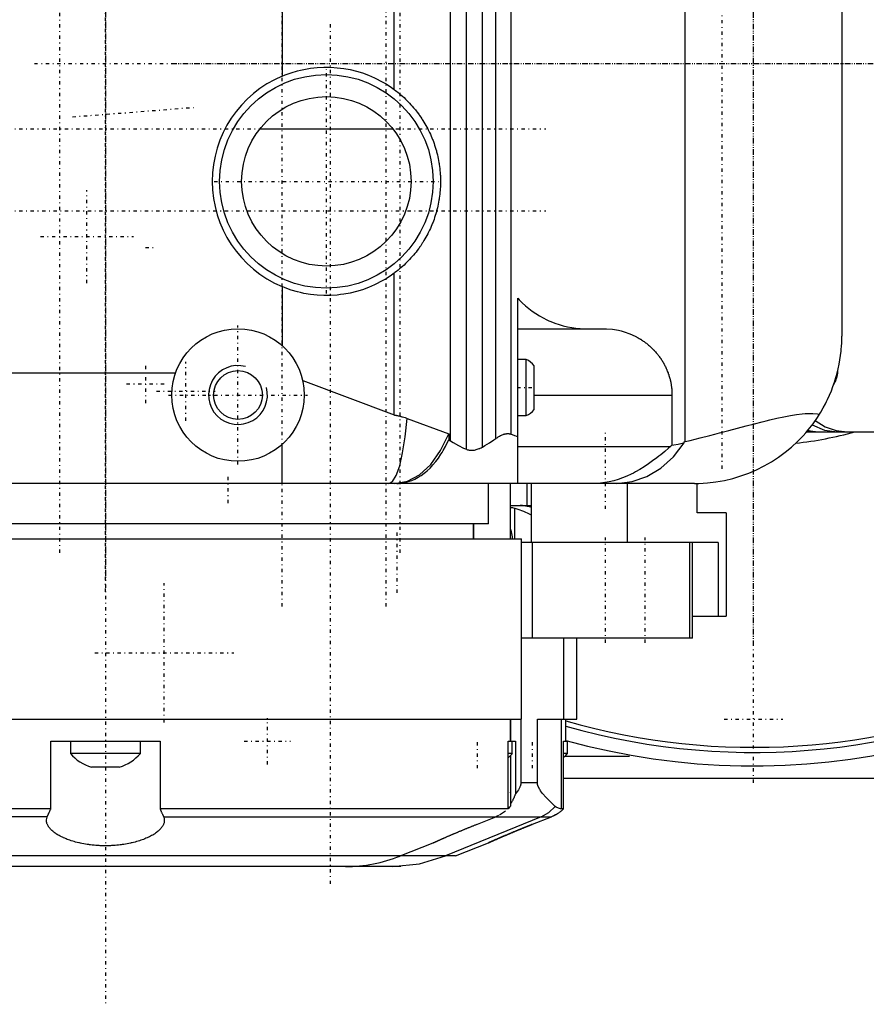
# Model space of a CAD drawing. Extents: x -584 to 223, y -128 to 128.
# Tile 5 of 9: x -100 to 15, y -128 to 6. Entities that reach past the tile are written whole.
import ezdxf

# ---------------------------------------------------------------- set-up
doc = ezdxf.new("R2010")
doc.units = 0
doc.linetypes.add('CENTER', pattern=[1.5, 0.45, -0.5, 0.05, -0.5])
for name, color, linetype in [('AM_0', 7, 'CONTINUOUS'), ('AM_10', 7, 'CONTINUOUS'), ('AM_7', 7, 'CENTER')]:
    doc.layers.add(name, color=color, linetype=linetype)

msp = doc.modelspace()

# ---------------------------------------------------------------- linework, layer by layer
at = {"layer": 'AM_0', "color": 7, "linetype": 'CONTINUOUS'}
for p, q in [((-38.99, -52.37), (-38.99, 52.37)), ((-41.16, -51.23), (-41.16, 51.23)), ((-36.8, -52.06), (-36.8, 52.06)), ((-35, -50.91), (-35, 50.91)), ((-9.3, -51.33), (-9.3, 51.33)), ((-32.91, -50.32), (-32.91, 50.32)), ((-48.79, -3.53), (-48.79, 47.71)), ((12, 37), (12, -37)), ((-64, 35.29), (-64, -1.71)), ((-67.01, -8.85), (-48.99, -8.85)), ((-48.79, -47.71), (-48.79, -28.47)), ((-64, -30.29), (-64, -38.29)), ((-32, -57), (-32, -31.86)), ((-32, -36), (-20.36, -36)), ((-30.88, -40.2), (-32, -40.2)), ((-30.88, -47.8), (-30.88, -40.2)), ((-29.8, -46.95), (-29.8, -41.05)), ((-116.51, -42), (-78.49, -42)), ((-61.21, -43.05), (-48.79, -47.71)), ((-29.8, -45), (-11.07, -45)), ((-11.07, -45), (-11.07, -51.83)), ((-32, -47.8), (-30.88, -47.8)), ((-47.04, -48.18), (-41.39, -50.25)), ((-41.39, -50.25), (-41.39, -51.1)), ((7.2, -50), (68.01, -50)), ((-64, -57), (-64, -51.71)), ((-41.39, -51.1), (-41.16, -51.23)), ((-32, -52), (-11.27, -52)), ((-11.07, -51.83), (-11.27, -52)), ((-9.42, -51.36), (-9.3, -51.33)), ((-9.42, -51.48), (-9.42, -51.36)), ((-8, -57), (-122, -57)), ((-36, -62.5), (-36, -57)), ((-33, -64.5), (-33, -57)), ((-30.78, -57), (-30.78, -60)), ((-30.13, -65), (-30.13, -57)), ((-17.13, -65), (-17.13, -57)), ((-7.64, -61), (-7.64, -57)), ((-33.05, -60), (-30.13, -60)), ((-32.42, -64.5), (-32.42, -60.36)), ((-3.71, -61), (-7.64, -61)), ((-3.71, -61), (-3.71, -75)), ((-36, -62.5), (-143, -62.5)), ((-38, -64.5), (-38, -62.5)), ((-38, -62.5), (-38, -64.5)), ((-144.5, -64.5), (-31.5, -64.5)), ((-4.8, -65), (-31.51, -65)), ((-31.5, -89), (-31.5, -64.5)), ((-30.01, -78), (-30.01, -65)), ((-8.67, -78), (-8.67, -65)), ((-8.28, -78), (-8.28, -65)), ((-4.8, -65), (-4.8, -75)), ((-8.28, -75), (-3.71, -75)), ((-8.28, -78), (-31.51, -78)), ((-25.79, -78), (-25.79, -89)), ((-24, -89), (-24, -78)), ((-152, -89), (-31.5, -89)), ((-33, -92), (-33, -89)), ((-32.97, -92), (-32.97, -89)), ((-32.97, -92), (-32.97, -89)), ((-32.97, -89.47), (-32.96, -89.47)), ((-31.58, -89), (-31.58, -97.6)), ((-29.35, -89), (-24, -89)), ((-29.35, -97.6), (-29.35, -89)), ((-26.08, -101.17), (-26.08, -89)), ((-25.5, -92), (-25.5, -89)), ((-95.42, -101.17), (-95.42, -92)), ((-95.42, -92), (-80.58, -92)), ((-92.75, -92), (-92.75, -93.65)), ((-83.25, -93.65), (-83.25, -92)), ((-80.58, -92), (-80.58, -101.17)), ((-33.33, -92), (-32.32, -92)), ((-33.33, -101.17), (-33.33, -92)), ((-32.75, -93.65), (-32.75, -92)), ((-32.32, -92), (-32.32, -99.11)), ((-25.79, -101.17), (-25.79, -92)), ((-25.79, -92), (-25.25, -92)), ((-25.25, -93.65), (-25.25, -92)), ((-83.25, -93.65), (-92.75, -93.65)), ((-32.75, -93.65), (-33.33, -93.65)), ((-33, -93.93), (-33, -100.82)), ((-32.96, -98.84), (-32.97, -93.89)), ((-32.97, -97.6), (-32.97, -93.9)), ((-25.25, -93.65), (-25.79, -93.65)), ((-25.57, -94), (-16.86, -94)), ((-86.12, -95.5), (-89.88, -95.5)), ((-25.79, -97), (77, -97)), ((-32.97, -97.6), (-32.97, -97.6)), ((-31.58, -97.6), (-29.35, -97.6)), ((-95.42, -101.17), (-142.67, -101.17)), ((-33.33, -101.17), (-80.58, -101.17)), ((-25.79, -101.17), (-26.08, -101.17)), ((-95.9, -102.24), (-148.56, -102.24)), ((-80.1, -102.24), (-27.44, -102.24)), ((-28.85, -102.24), (-41.81, -107.57)), ((-37.5, -103.24), (-34.98, -102.24)), ((-30, -103.26), (-27.44, -102.24)), ((-47.98, -107.57), (-43.5, -105.78)), ((-43.47, -105.77), (-43.5, -105.78)), ((-40.48, -107.57), (-36, -105.78)), ((-40.48, -107.57), (-135.52, -107.57)), ((-47.9, -109), (-128.1, -109))]:
    msp.add_line(p, q, dxfattribs=at)
for points in [[(-49.52, -57), (-49, -56.73), (-48.5, -55.92), (-48.04, -54.6), (-47.64, -52.83), (-47.3, -50.66), (-47.04, -48.18)], [(7.95, -49.07), (9.63, -49.77), (11.39, -50)], [(8.38, -48.48), (9.74, -49.32), (11.2, -49.83), (12.71, -50)], [(-48.71, -57), (-46.99, -56.71), (-45.34, -55.84), (-43.81, -54.44), (-42.48, -52.55), (-41.39, -50.25)], [(-18.58, -57), (-16.49, -56.76), (-14.47, -56.07), (-12.58, -54.93), (-10.88, -53.38), (-9.42, -51.48)], [(-28.85, -102.24), (-27.81, -101.66), (-26.94, -100.83)], [(-49.02, -109), (-45.35, -108.64), (-41.81, -107.57)]]:
    msp.add_lwpolyline(points, dxfattribs=at)
for points in [[(-64, -1.71, 0), (-63.59, -1.54, 0), (-62.78, -1.25, 0), (-61.93, -1.01, 0), (-61.5, -0.9, 0), (-61.06, -0.8, 0), (-60.16, -0.65, 0), (-59.25, -0.55, 0), (-58.33, -0.5, 0), (-57.41, -0.51, 0), (-56.51, -0.57, 0), (-56.06, -0.62, 0), (-55.62, -0.68, 0), (-54.75, -0.84, 0), (-53.92, -1.05, 0), (-53.11, -1.29, 0), (-52.29, -1.59, 0), (-51.48, -1.94, 0), (-51.08, -2.13, 0), (-50.68, -2.34, 0), (-49.9, -2.78, 0), (-49.15, -3.27, 0), (-48.79, -3.53, 0)], [(-48.79, -3.53, 0), (-48.68, -3.61, 0), (-48.47, -3.78, 0), (-48.26, -3.94, 0), (-48.16, -4.03, 0), (-48.05, -4.11, 0), (-47.85, -4.29, 0), (-47.65, -4.46, 0), (-47.45, -4.64, 0), (-47.26, -4.83, 0), (-47.06, -5.01, 0), (-46.97, -5.11, 0), (-46.88, -5.21, 0), (-46.69, -5.4, 0), (-46.51, -5.6, 0), (-46.33, -5.79, 0), (-46.16, -6, 0), (-45.99, -6.2, 0), (-45.9, -6.31, 0), (-45.82, -6.41, 0), (-45.66, -6.62, 0), (-45.5, -6.84, 0), (-45.42, -6.95, 0), (-45.34, -7.05, 0), (-45.19, -7.27, 0), (-45.04, -7.5, 0), (-44.97, -7.61, 0), (-44.9, -7.72, 0), (-44.76, -7.95, 0), (-44.62, -8.18, 0), (-44.49, -8.41, 0), (-44.36, -8.64, 0), (-44.23, -8.88, 0), (-44.17, -9, 0), (-44.11, -9.12, 0), (-43.99, -9.36, 0), (-43.88, -9.6, 0), (-43.77, -9.85, 0), (-43.67, -10.09, 0), (-43.57, -10.34, 0), (-43.52, -10.47, 0), (-43.47, -10.59, 0), (-43.38, -10.84, 0), (-43.3, -11.1, 0), (-43.21, -11.35, 0), (-43.13, -11.61, 0), (-43.06, -11.87, 0), (-43.03, -12, 0), (-42.99, -12.13, 0), (-42.93, -12.39, 0), (-42.87, -12.65, 0), (-42.81, -12.91, 0), (-42.76, -13.18, 0), (-42.71, -13.44, 0), (-42.69, -13.58, 0), (-42.67, -13.71, 0), (-42.63, -13.98, 0), (-42.6, -14.25, 0), (-42.57, -14.51, 0), (-42.55, -14.78, 0), (-42.53, -15.05, 0), (-42.52, -15.19, 0), (-42.51, -15.32, 0), (-42.51, -15.59, 0), (-42.5, -15.86, 0), (-42.5, -16, 0), (-42.5, -16.14, 0), (-42.51, -16.41, 0), (-42.51, -16.68, 0), (-42.52, -16.81, 0), (-42.53, -16.95, 0), (-42.55, -17.22, 0), (-42.57, -17.49, 0), (-42.6, -17.75, 0), (-42.63, -18.02, 0), (-42.67, -18.29, 0), (-42.69, -18.42, 0), (-42.71, -18.56, 0), (-42.76, -18.82, 0), (-42.81, -19.09, 0), (-42.87, -19.35, 0), (-42.93, -19.61, 0), (-42.99, -19.87, 0), (-43.03, -20, 0), (-43.06, -20.13, 0), (-43.13, -20.39, 0), (-43.21, -20.65, 0), (-43.3, -20.9, 0), (-43.38, -21.16, 0), (-43.47, -21.41, 0), (-43.52, -21.53, 0), (-43.57, -21.66, 0), (-43.67, -21.91, 0), (-43.77, -22.15, 0), (-43.88, -22.4, 0), (-43.99, -22.64, 0), (-44.11, -22.88, 0), (-44.17, -23, 0), (-44.23, -23.12, 0), (-44.36, -23.36, 0), (-44.49, -23.59, 0), (-44.62, -23.82, 0), (-44.76, -24.05, 0), (-44.9, -24.28, 0), (-44.97, -24.39, 0), (-45.04, -24.5, 0), (-45.19, -24.73, 0), (-45.34, -24.95, 0), (-45.42, -25.05, 0), (-45.5, -25.16, 0), (-45.66, -25.38, 0), (-45.82, -25.59, 0), (-45.9, -25.69, 0), (-45.99, -25.8, 0), (-46.16, -26, 0), (-46.33, -26.21, 0), (-46.51, -26.4, 0), (-46.69, -26.6, 0), (-46.88, -26.79, 0), (-46.97, -26.89, 0), (-47.06, -26.99, 0), (-47.26, -27.17, 0), (-47.45, -27.36, 0), (-47.65, -27.54, 0), (-47.85, -27.71, 0), (-48.05, -27.89, 0), (-48.16, -27.97, 0), (-48.26, -28.06, 0), (-48.47, -28.22, 0), (-48.68, -28.39, 0), (-48.79, -28.47, 0)], [(-48.79, -28.47, 0), (-49.15, -28.73, 0), (-49.9, -29.22, 0), (-50.68, -29.66, 0), (-51.08, -29.87, 0), (-51.48, -30.06, 0), (-52.29, -30.41, 0), (-53.11, -30.71, 0), (-53.92, -30.95, 0), (-54.75, -31.16, 0), (-55.62, -31.32, 0), (-56.06, -31.38, 0), (-56.51, -31.43, 0), (-57.41, -31.49, 0), (-58.33, -31.5, 0), (-59.25, -31.45, 0), (-60.16, -31.35, 0), (-61.06, -31.2, 0), (-61.5, -31.1, 0), (-61.93, -30.99, 0), (-62.78, -30.75, 0), (-63.59, -30.46, 0), (-64, -30.29, 0)], [(-32, -31.86, 0), (-31.8, -32.07, 0), (-31.4, -32.48, 0), (-30.97, -32.88, 0), (-30.75, -33.07, 0), (-30.52, -33.25, 0), (-30.06, -33.61, 0), (-29.58, -33.94, 0), (-29.08, -34.25, 0), (-28.57, -34.53, 0), (-28.05, -34.79, 0), (-27.78, -34.92, 0), (-27.51, -35.03, 0), (-26.97, -35.24, 0), (-26.41, -35.43, 0), (-25.84, -35.59, 0), (-25.27, -35.73, 0), (-24.69, -35.83, 0), (-24.4, -35.88, 0), (-24.11, -35.92, 0), (-23.52, -35.97, 0), (-22.93, -36, 0), (-22.64, -36, 0)], [(-20.36, -36, 0), (-19.96, -36.01, 0), (-19.15, -36.08, 0), (-18.35, -36.21, 0), (-17.96, -36.31, 0), (-17.57, -36.42, 0), (-16.81, -36.69, 0), (-16.07, -37.02, 0), (-15.66, -37.24, 0), (-15.54, -37.31, 0), (-15.43, -37.37, 0), (-15.37, -37.41, 0), (-15.32, -37.44, 0), (-15.2, -37.52, 0), (-15.09, -37.59, 0), (-14.98, -37.67, 0), (-14.87, -37.74, 0), (-14.76, -37.82, 0), (-14.71, -37.86, 0), (-14.65, -37.9, 0), (-14.55, -37.98, 0), (-14.44, -38.06, 0), (-14.34, -38.15, 0), (-14.24, -38.23, 0), (-14.14, -38.32, 0), (-14.09, -38.36, 0), (-14.04, -38.41, 0), (-13.94, -38.5, 0), (-13.84, -38.59, 0), (-13.79, -38.64, 0), (-13.75, -38.68, 0), (-13.65, -38.78, 0), (-13.56, -38.87, 0), (-13.51, -38.92, 0), (-13.47, -38.97, 0), (-13.38, -39.07, 0), (-13.29, -39.16, 0), (-13.2, -39.27, 0), (-13.12, -39.37, 0), (-13.03, -39.47, 0), (-12.99, -39.52, 0), (-12.95, -39.57, 0), (-12.87, -39.68, 0), (-12.79, -39.78, 0), (-12.72, -39.89, 0), (-12.64, -40, 0), (-12.56, -40.11, 0), (-12.53, -40.16, 0), (-12.49, -40.22, 0), (-12.42, -40.33, 0), (-12.35, -40.44, 0), (-12.28, -40.56, 0), (-12.22, -40.67, 0), (-12.15, -40.79, 0), (-12.12, -40.84, 0), (-12.09, -40.9, 0), (-12.03, -41.02, 0), (-11.97, -41.14, 0), (-11.92, -41.26, 0), (-11.86, -41.38, 0), (-11.81, -41.5, 0), (-11.78, -41.56, 0), (-11.75, -41.62, 0), (-11.71, -41.74, 0), (-11.66, -41.86, 0), (-11.61, -41.98, 0), (-11.57, -42.11, 0), (-11.52, -42.23, 0), (-11.5, -42.29, 0), (-11.48, -42.36, 0), (-11.44, -42.48, 0), (-11.41, -42.61, 0), (-11.39, -42.67, 0), (-11.37, -42.73, 0), (-11.34, -42.86, 0), (-11.31, -42.99, 0), (-11.29, -43.05, 0), (-11.28, -43.12, 0), (-11.25, -43.24, 0), (-11.23, -43.37, 0), (-11.2, -43.5, 0), (-11.18, -43.63, 0), (-11.16, -43.76, 0), (-11.15, -43.83, 0), (-11.14, -43.89, 0), (-11.13, -44.02, 0), (-11.11, -44.15, 0), (-11.1, -44.28, 0), (-11.09, -44.41, 0), (-11.09, -44.54, 0), (-11.08, -44.61, 0), (-11.08, -44.67, 0), (-11.08, -44.8, 0), (-11.07, -44.93, 0), (-11.07, -45, 0)], [(8.97, -47.59, 0), (9.13, -47.31, 0), (9.46, -46.75, 0), (9.77, -46.18, 0), (9.91, -45.9, 0), (10.05, -45.61, 0), (10.32, -45.02, 0), (10.57, -44.43, 0), (10.79, -43.84, 0), (11, -43.24, 0), (11.19, -42.64, 0), (11.27, -42.34, 0), (11.36, -42.04, 0), (11.5, -41.44, 0), (11.63, -40.83, 0), (11.74, -40.23, 0), (11.83, -39.63, 0), (11.9, -39.04, 0), (11.92, -38.74, 0), (11.95, -38.45, 0), (11.98, -37.86, 0), (12, -37.29, 0), (12, -37, 0)], [(10.87, -43.63, 0), (10.9, -43.58, 0), (10.96, -43.48, 0), (11.01, -43.37, 0), (11.04, -43.32, 0), (11.06, -43.27, 0), (11.11, -43.16, 0), (11.16, -43.05, 0), (11.2, -42.95, 0), (11.24, -42.83, 0), (11.28, -42.72, 0), (11.3, -42.67, 0), (11.31, -42.61, 0), (11.34, -42.5, 0), (11.37, -42.38, 0), (11.39, -42.27, 0), (11.41, -42.15, 0), (11.43, -42.03, 0), (11.43, -41.97, 0), (11.44, -41.91, 0), (11.45, -41.8, 0), (11.46, -41.68, 0), (11.46, -41.62, 0)], [(-48.79, -47.71, 0), (-48.74, -47.72, 0), (-48.64, -47.73, 0), (-48.54, -47.75, 0), (-48.49, -47.76, 0), (-48.44, -47.77, 0), (-48.34, -47.79, 0), (-48.24, -47.81, 0), (-48.14, -47.84, 0), (-48.04, -47.86, 0), (-47.95, -47.88, 0), (-47.9, -47.9, 0), (-47.85, -47.91, 0), (-47.75, -47.94, 0), (-47.66, -47.97, 0), (-47.32, -48.07, 0), (-47.04, -48.18, 0)], [(-9.3, -51.33, 0), (-8.6, -51.16, 0), (-7.23, -50.82, 0), (-5.91, -50.48, 0), (-5.26, -50.31, 0), (-4.62, -50.14, 0), (-3.37, -49.81, 0), (-2.17, -49.49, 0), (-1.01, -49.19, 0), (0.11, -48.89, 0), (1.18, -48.62, 0), (1.7, -48.49, 0), (2.2, -48.37, 0), (3.18, -48.14, 0), (4.12, -47.94, 0), (5, -47.77, 0), (5.84, -47.65, 0), (6.62, -47.56, 0), (7, -47.53, 0), (7.36, -47.51, 0), (8.04, -47.51, 0), (8.67, -47.55, 0), (8.97, -47.59, 0)], [(-8, -57, 0), (-7.42, -56.99, 0), (-6.25, -56.92, 0), (-5.1, -56.79, 0), (-4.53, -56.7, 0), (-3.96, -56.59, 0), (-2.83, -56.32, 0), (-1.72, -55.99, 0), (-0.63, -55.59, 0), (0.42, -55.14, 0), (1.44, -54.63, 0), (1.94, -54.36, 0), (2.43, -54.07, 0), (3.38, -53.45, 0), (4.29, -52.78, 0), (5.15, -52.07, 0), (5.96, -51.32, 0), (6.72, -50.54, 0), (7.08, -50.14, 0), (7.43, -49.73, 0), (8.08, -48.89, 0), (8.68, -48.03, 0), (8.97, -47.59, 0)], [(-35, -50.91, 0), (-34.94, -50.87, 0), (-34.83, -50.79, 0), (-34.71, -50.71, 0), (-34.65, -50.68, 0), (-34.59, -50.64, 0), (-34.48, -50.57, 0), (-34.35, -50.51, 0), (-34.23, -50.45, 0), (-34.11, -50.4, 0), (-33.99, -50.35, 0), (-33.93, -50.33, 0), (-33.92, -50.33, 0), (-33.9, -50.32, 0), (-33.88, -50.31, 0), (-33.87, -50.31, 0), (-33.86, -50.31, 0), (-33.83, -50.3, 0), (-33.81, -50.3, 0), (-33.79, -50.29, 0), (-33.77, -50.29, 0), (-33.75, -50.28, 0), (-33.74, -50.28, 0), (-33.73, -50.28, 0), (-33.71, -50.27, 0), (-33.69, -50.27, 0), (-33.67, -50.26, 0), (-33.65, -50.26, 0), (-33.63, -50.26, 0), (-33.62, -50.26, 0), (-33.61, -50.25, 0), (-33.59, -50.25, 0), (-33.57, -50.25, 0), (-33.55, -50.25, 0), (-33.53, -50.24, 0), (-33.51, -50.24, 0), (-33.5, -50.24, 0), (-33.49, -50.24, 0), (-33.47, -50.24, 0), (-33.45, -50.24, 0), (-33.44, -50.24, 0), (-33.42, -50.24, 0), (-33.4, -50.24, 0), (-33.39, -50.24, 0), (-33.38, -50.24, 0), (-33.36, -50.24, 0), (-33.34, -50.24, 0), (-33.32, -50.24, 0), (-33.3, -50.24, 0), (-33.28, -50.24, 0), (-33.27, -50.24, 0), (-33.26, -50.24, 0), (-33.25, -50.24, 0), (-33.23, -50.24, 0), (-33.22, -50.24, 0), (-33.21, -50.24, 0), (-33.19, -50.25, 0), (-33.17, -50.25, 0), (-33.16, -50.25, 0), (-33.16, -50.25, 0), (-33.14, -50.26, 0), (-33.12, -50.26, 0), (-33.1, -50.26, 0), (-33.09, -50.27, 0), (-33.07, -50.27, 0), (-33.06, -50.27, 0), (-33.05, -50.27, 0), (-33.04, -50.28, 0), (-33.02, -50.28, 0), (-33, -50.29, 0), (-32.99, -50.29, 0), (-32.97, -50.3, 0), (-32.96, -50.3, 0), (-32.95, -50.3, 0), (-32.94, -50.31, 0), (-32.92, -50.32, 0), (-32.91, -50.32, 0)], [(-32.91, -50.32, 0), (-32.76, -50.38, 0), (-32.46, -50.49, 0), (-32.15, -50.6, 0), (-32, -50.66, 0)], [(7.37, -49.79, 0), (7.42, -49.8, 0), (7.5, -49.83, 0), (7.59, -49.85, 0), (7.63, -49.86, 0), (7.68, -49.87, 0), (7.76, -49.89, 0), (7.85, -49.9, 0), (7.94, -49.92, 0), (8.02, -49.93, 0), (8.11, -49.94, 0), (8.15, -49.95, 0), (8.2, -49.96, 0), (8.28, -49.97, 0), (8.37, -49.97, 0), (8.45, -49.98, 0), (8.54, -49.99, 0), (8.62, -49.99, 0), (8.66, -49.99, 0), (8.7, -50, 0), (8.79, -50, 0), (8.87, -50, 0), (8.91, -50, 0)], [(-48.44, -57, 0), (-48.22, -57, 0), (-47.78, -56.96, 0), (-47.32, -56.88, 0), (-47.1, -56.83, 0), (-46.87, -56.76, 0), (-46.41, -56.6, 0), (-45.97, -56.41, 0), (-45.53, -56.17, 0), (-45.12, -55.91, 0), (-44.72, -55.62, 0), (-44.52, -55.46, 0), (-44.32, -55.29, 0), (-43.92, -54.91, 0), (-43.53, -54.49, 0), (-43.15, -54.03, 0), (-42.78, -53.55, 0), (-42.44, -53.05, 0), (-42.28, -52.79, 0), (-42.13, -52.53, 0), (-41.83, -51.99, 0), (-41.54, -51.4, 0), (-41.39, -51.1, 0)], [(-41.16, -51.23, 0), (-40.8, -51.45, 0), (-40.08, -51.84, 0), (-39.36, -52.2, 0), (-38.99, -52.37, 0)], [(-38.99, -52.37, 0), (-38.94, -52.39, 0), (-38.84, -52.42, 0), (-38.74, -52.45, 0), (-38.69, -52.46, 0), (-38.63, -52.47, 0), (-38.52, -52.49, 0), (-38.4, -52.5, 0), (-38.28, -52.5, 0), (-38.15, -52.5, 0), (-38.03, -52.48, 0), (-37.96, -52.48, 0), (-37.9, -52.47, 0), (-37.77, -52.44, 0), (-37.64, -52.41, 0), (-37.51, -52.37, 0), (-37.37, -52.32, 0), (-37.24, -52.27, 0), (-37.18, -52.25, 0), (-37.12, -52.22, 0), (-36.99, -52.16, 0), (-36.86, -52.09, 0), (-36.8, -52.06, 0)], [(-36.8, -52.06, 0), (-36.48, -51.87, 0), (-35.87, -51.49, 0), (-35.28, -51.1, 0), (-35, -50.91, 0)], [(-11.27, -52, 0), (-11.53, -52.22, 0), (-12.06, -52.67, 0), (-12.6, -53.11, 0), (-12.87, -53.32, 0), (-13.14, -53.54, 0), (-13.7, -53.95, 0), (-14.26, -54.36, 0), (-14.84, -54.74, 0), (-15.42, -55.1, 0), (-16.01, -55.43, 0), (-16.3, -55.59, 0), (-16.6, -55.74, 0), (-17.19, -56.01, 0), (-17.78, -56.25, 0), (-18.38, -56.46, 0), (-18.98, -56.64, 0), (-19.58, -56.78, 0), (-19.88, -56.84, 0), (-20.18, -56.89, 0), (-20.78, -56.96, 0), (-21.38, -57, 0), (-21.69, -57, 0)], [(-11.07, -51.83, 0), (-10.8, -51.78, 0), (-10.24, -51.66, 0), (-9.69, -51.54, 0), (-9.42, -51.48, 0)], [(-30.13, -60.27, 0), (-30.17, -60.26, 0), (-30.25, -60.23, 0), (-30.34, -60.2, 0), (-30.38, -60.19, 0), (-30.42, -60.18, 0), (-30.51, -60.15, 0), (-30.6, -60.13, 0), (-30.69, -60.11, 0), (-30.77, -60.09, 0), (-30.86, -60.07, 0), (-30.91, -60.07, 0), (-30.95, -60.06, 0), (-31.04, -60.05, 0), (-31.13, -60.03, 0), (-31.21, -60.02, 0), (-31.3, -60.02, 0), (-31.39, -60.01, 0), (-31.43, -60.01, 0), (-31.47, -60, 0), (-31.56, -60, 0), (-31.64, -60, 0), (-31.68, -60, 0)], [(-33, -60.23, 0), (-32.91, -60.25, 0), (-32.71, -60.29, 0), (-32.52, -60.34, 0), (-32.42, -60.36, 0)], [(-32.42, -60.36, 0), (-32.01, -60.49, 0), (-31.23, -60.77, 0), (-30.48, -61.11, 0), (-30.13, -61.29, 0)], [(-32.71, -64.5, 0), (-32.71, -64.46, 0), (-32.72, -64.38, 0), (-32.73, -64.29, 0), (-32.73, -64.25, 0), (-32.74, -64.21, 0), (-32.75, -64.13, 0), (-32.77, -64.05, 0), (-32.78, -63.97, 0), (-32.8, -63.9, 0), (-32.81, -63.82, 0), (-32.82, -63.78, 0), (-32.83, -63.75, 0), (-32.85, -63.67, 0), (-32.86, -63.6, 0), (-32.88, -63.53, 0), (-32.9, -63.46, 0), (-32.92, -63.39, 0), (-32.93, -63.36, 0), (-32.95, -63.32, 0), (-32.97, -63.26, 0), (-32.99, -63.19, 0), (-33, -63.16, 0)], [(-33, -98.98, 0), (-32.99, -98.96, 0), (-32.98, -98.91, 0), (-32.97, -98.86, 0), (-32.96, -98.84, 0)], [(-31.58, -97.6, 0), (-31.58, -97.6, 0), (-31.58, -97.61, 0), (-31.58, -97.62, 0), (-31.58, -97.63, 0), (-31.58, -97.63, 0), (-31.58, -97.64, 0), (-31.58, -97.65, 0), (-31.58, -97.66, 0), (-31.58, -97.66, 0), (-31.58, -97.67, 0), (-31.58, -97.68, 0), (-31.58, -97.68, 0), (-31.59, -97.69, 0), (-31.59, -97.7, 0), (-31.59, -97.7, 0), (-31.59, -97.71, 0), (-31.59, -97.72, 0), (-31.59, -97.72, 0), (-31.59, -97.73, 0), (-31.59, -97.73, 0), (-31.59, -97.74, 0), (-31.59, -97.74, 0), (-31.59, -97.75, 0), (-31.59, -97.75, 0), (-31.59, -97.76, 0), (-31.59, -97.76, 0), (-31.59, -97.77, 0), (-31.59, -97.77, 0), (-31.6, -97.78, 0), (-31.6, -97.78, 0), (-31.6, -97.79, 0), (-31.6, -97.8, 0), (-31.6, -97.8, 0), (-31.6, -97.8, 0), (-31.6, -97.81, 0), (-31.6, -97.81, 0), (-31.6, -97.83, 0), (-31.61, -97.86, 0), (-31.62, -97.88, 0), (-31.62, -97.91, 0), (-31.62, -97.92, 0), (-31.63, -97.93, 0), (-31.63, -97.96, 0), (-31.64, -97.98, 0), (-31.65, -98, 0), (-31.65, -98.02, 0), (-31.66, -98.04, 0), (-31.66, -98.05, 0), (-31.67, -98.06, 0), (-31.68, -98.08, 0), (-31.68, -98.1, 0), (-31.69, -98.11, 0), (-31.71, -98.16, 0), (-31.75, -98.25, 0), (-31.79, -98.33, 0), (-31.93, -98.57, 0), (-32.19, -98.94, 0), (-32.32, -99.11, 0)], [(-26.94, -100.83, 0), (-27.35, -100.45, 0), (-28.15, -99.65, 0), (-28.63, -99.08, 0), (-28.77, -98.9, 0), (-28.91, -98.71, 0), (-28.98, -98.61, 0), (-29.05, -98.5, 0), (-29.12, -98.37, 0), (-29.14, -98.33, 0), (-29.16, -98.29, 0), (-29.17, -98.27, 0), (-29.18, -98.25, 0), (-29.21, -98.2, 0), (-29.23, -98.15, 0), (-29.25, -98.1, 0), (-29.27, -98.04, 0), (-29.29, -97.97, 0), (-29.3, -97.93, 0), (-29.31, -97.93, 0), (-29.31, -97.92, 0), (-29.31, -97.9, 0), (-29.31, -97.9, 0), (-29.32, -97.89, 0), (-29.32, -97.88, 0), (-29.32, -97.86, 0), (-29.33, -97.85, 0), (-29.33, -97.83, 0), (-29.33, -97.82, 0), (-29.33, -97.81, 0), (-29.33, -97.8, 0), (-29.34, -97.78, 0), (-29.34, -97.76, 0), (-29.34, -97.75, 0), (-29.34, -97.74, 0), (-29.34, -97.74, 0), (-29.34, -97.74, 0), (-29.34, -97.74, 0), (-29.34, -97.73, 0), (-29.34, -97.73, 0), (-29.34, -97.73, 0), (-29.34, -97.72, 0), (-29.35, -97.72, 0), (-29.35, -97.72, 0), (-29.35, -97.71, 0), (-29.35, -97.71, 0), (-29.35, -97.71, 0), (-29.35, -97.7, 0), (-29.35, -97.7, 0), (-29.35, -97.7, 0), (-29.35, -97.69, 0), (-29.35, -97.69, 0), (-29.35, -97.69, 0), (-29.35, -97.68, 0), (-29.35, -97.68, 0), (-29.35, -97.68, 0), (-29.35, -97.68, 0), (-29.35, -97.67, 0), (-29.35, -97.67, 0), (-29.35, -97.67, 0), (-29.35, -97.66, 0), (-29.35, -97.66, 0), (-29.35, -97.65, 0), (-29.35, -97.65, 0), (-29.35, -97.64, 0), (-29.35, -97.64, 0), (-29.35, -97.64, 0), (-29.35, -97.64, 0), (-29.35, -97.63, 0), (-29.35, -97.63, 0), (-29.35, -97.62, 0), (-29.35, -97.62, 0), (-29.35, -97.61, 0), (-29.35, -97.61, 0), (-29.35, -97.61, 0), (-29.35, -97.6, 0), (-29.35, -97.6, 0)], [(-32.32, -99.11, 0), (-32.34, -99.15, 0), (-32.36, -99.23, 0), (-32.39, -99.31, 0), (-32.41, -99.35, 0), (-32.42, -99.39, 0), (-32.45, -99.46, 0), (-32.48, -99.54, 0), (-32.51, -99.61, 0), (-32.55, -99.69, 0), (-32.58, -99.76, 0), (-32.6, -99.8, 0), (-32.62, -99.84, 0), (-32.66, -99.91, 0), (-32.7, -99.99, 0), (-32.74, -100.07, 0), (-32.79, -100.14, 0), (-32.83, -100.22, 0), (-32.85, -100.25, 0), (-32.88, -100.29, 0), (-32.93, -100.36, 0), (-32.97, -100.44, 0), (-33, -100.47, 0)], [(-95.9, -102.24, 0), (-95.89, -102.22, 0), (-95.87, -102.18, 0), (-95.85, -102.13, 0), (-95.84, -102.11, 0), (-95.83, -102.08, 0), (-95.81, -102.03, 0), (-95.78, -101.98, 0), (-95.76, -101.93, 0), (-95.73, -101.87, 0), (-95.71, -101.81, 0), (-95.69, -101.78, 0), (-95.68, -101.75, 0), (-95.65, -101.69, 0), (-95.62, -101.63, 0), (-95.59, -101.56, 0), (-95.56, -101.49, 0), (-95.53, -101.43, 0), (-95.52, -101.39, 0), (-95.5, -101.35, 0), (-95.47, -101.28, 0), (-95.43, -101.21, 0), (-95.42, -101.17, 0)], [(-80.58, -101.17, 0), (-80.57, -101.21, 0), (-80.53, -101.28, 0), (-80.5, -101.35, 0), (-80.48, -101.39, 0), (-80.47, -101.43, 0), (-80.44, -101.49, 0), (-80.41, -101.56, 0), (-80.38, -101.63, 0), (-80.35, -101.69, 0), (-80.32, -101.75, 0), (-80.31, -101.78, 0), (-80.29, -101.81, 0), (-80.27, -101.87, 0), (-80.24, -101.93, 0), (-80.22, -101.98, 0), (-80.19, -102.03, 0), (-80.17, -102.08, 0), (-80.16, -102.11, 0), (-80.15, -102.13, 0), (-80.13, -102.18, 0), (-80.11, -102.22, 0), (-80.1, -102.24, 0)], [(-33.67, -101.48, 0), (-33.8, -101.58, 0), (-34.07, -101.77, 0), (-34.35, -101.94, 0), (-34.5, -102.02, 0)], [(-33, -100.82, 0), (-33.05, -100.88, 0), (-33.16, -101, 0), (-33.27, -101.12, 0), (-33.33, -101.17, 0)], [(-27.44, -102.24, 0), (-27.39, -102.22, 0), (-27.3, -102.18, 0), (-27.2, -102.14, 0), (-27.15, -102.12, 0), (-27.1, -102.09, 0), (-27, -102.04, 0), (-26.9, -101.99, 0), (-26.81, -101.94, 0), (-26.71, -101.88, 0), (-26.61, -101.82, 0), (-26.57, -101.79, 0), (-26.52, -101.76, 0), (-26.42, -101.7, 0), (-26.33, -101.63, 0), (-26.24, -101.56, 0), (-26.15, -101.49, 0), (-26.07, -101.42, 0), (-26.03, -101.39, 0), (-25.99, -101.35, 0), (-25.9, -101.28, 0), (-25.83, -101.21, 0), (-25.79, -101.17, 0)], [(-26.08, -101.17, 0), (-26.22, -101.16, 0), (-26.5, -101.09, 0), (-26.79, -100.94, 0), (-26.94, -100.83, 0)], [(-96, -102.74, 0), (-96, -102.65, 0), (-95.97, -102.49, 0), (-95.93, -102.32, 0), (-95.9, -102.24, 0)], [(-80, -102.74, 0), (-80, -102.78, 0), (-80.01, -102.87, 0), (-80.02, -102.96, 0), (-80.03, -103.01, 0), (-80.04, -103.05, 0), (-80.06, -103.14, 0), (-80.09, -103.23, 0), (-80.13, -103.31, 0), (-80.17, -103.4, 0), (-80.22, -103.49, 0), (-80.25, -103.53, 0), (-80.28, -103.58, 0), (-80.34, -103.67, 0), (-80.41, -103.76, 0), (-80.48, -103.85, 0), (-80.56, -103.94, 0), (-80.65, -104.03, 0), (-80.7, -104.07, 0), (-80.74, -104.11, 0), (-80.85, -104.2, 0), (-80.95, -104.29, 0), (-81.01, -104.33, 0), (-81.07, -104.38, 0), (-81.19, -104.46, 0), (-81.31, -104.55, 0), (-81.38, -104.59, 0), (-81.44, -104.63, 0), (-81.58, -104.72, 0), (-81.72, -104.8, 0), (-81.87, -104.88, 0), (-82.02, -104.95, 0), (-82.17, -105.03, 0), (-82.25, -105.07, 0), (-82.33, -105.1, 0), (-82.5, -105.17, 0), (-82.66, -105.24, 0), (-82.83, -105.31, 0), (-83.01, -105.37, 0), (-83.18, -105.44, 0), (-83.28, -105.47, 0), (-83.37, -105.5, 0), (-83.56, -105.56, 0), (-83.76, -105.62, 0), (-83.96, -105.67, 0), (-84.17, -105.73, 0), (-84.38, -105.78, 0), (-84.49, -105.8, 0), (-84.6, -105.83, 0), (-84.82, -105.87, 0), (-85.05, -105.92, 0), (-85.28, -105.96, 0), (-85.51, -105.99, 0), (-85.74, -106.03, 0), (-85.86, -106.04, 0), (-85.98, -106.06, 0), (-86.22, -106.09, 0), (-86.46, -106.11, 0), (-86.69, -106.13, 0), (-86.93, -106.15, 0), (-87.17, -106.16, 0), (-87.29, -106.17, 0), (-87.41, -106.17, 0), (-87.65, -106.18, 0), (-87.88, -106.18, 0), (-88, -106.18, 0), (-88.12, -106.18, 0), (-88.35, -106.18, 0), (-88.59, -106.17, 0), (-88.71, -106.17, 0), (-88.83, -106.16, 0), (-89.07, -106.15, 0), (-89.31, -106.13, 0), (-89.54, -106.11, 0), (-89.78, -106.09, 0), (-90.02, -106.06, 0), (-90.14, -106.04, 0), (-90.26, -106.03, 0), (-90.49, -105.99, 0), (-90.72, -105.96, 0), (-90.95, -105.92, 0), (-91.18, -105.87, 0), (-91.4, -105.83, 0), (-91.51, -105.8, 0), (-91.62, -105.78, 0), (-91.83, -105.73, 0), (-92.04, -105.67, 0), (-92.24, -105.62, 0), (-92.44, -105.56, 0), (-92.63, -105.5, 0), (-92.72, -105.47, 0), (-92.82, -105.44, 0), (-92.99, -105.37, 0), (-93.17, -105.31, 0), (-93.34, -105.24, 0), (-93.5, -105.17, 0), (-93.67, -105.1, 0), (-93.75, -105.07, 0), (-93.83, -105.03, 0), (-93.98, -104.95, 0), (-94.13, -104.88, 0), (-94.28, -104.8, 0), (-94.42, -104.72, 0), (-94.56, -104.63, 0), (-94.62, -104.59, 0), (-94.69, -104.55, 0), (-94.81, -104.46, 0), (-94.93, -104.38, 0), (-94.99, -104.33, 0), (-95.05, -104.29, 0), (-95.15, -104.2, 0), (-95.26, -104.11, 0), (-95.3, -104.07, 0), (-95.35, -104.03, 0), (-95.44, -103.94, 0), (-95.52, -103.85, 0), (-95.59, -103.76, 0), (-95.66, -103.67, 0), (-95.72, -103.58, 0), (-95.75, -103.53, 0), (-95.78, -103.49, 0), (-95.83, -103.4, 0), (-95.87, -103.31, 0), (-95.91, -103.23, 0), (-95.94, -103.14, 0), (-95.96, -103.05, 0), (-95.97, -103.01, 0), (-95.98, -102.96, 0), (-95.99, -102.87, 0), (-96, -102.78, 0), (-96, -102.74, 0)], [(-80.1, -102.24, 0), (-80.07, -102.32, 0), (-80.03, -102.49, 0), (-80, -102.65, 0), (-80, -102.74, 0)], [(-34.64, -102.09, 0), (-34.7, -102.12, 0), (-34.81, -102.17, 0), (-34.93, -102.22, 0), (-34.98, -102.24, 0)], [(-26.78, -101.92, 0), (-26.89, -101.99, 0), (-27.11, -102.1, 0), (-27.33, -102.2, 0), (-27.44, -102.24, 0)], [(-43.5, -105.78, 0), (-43.5, -105.78, 0), (-43.5, -105.78, 0), (-43.5, -105.78, 0), (-43.49, -105.78, 0), (-43.49, -105.78, 0), (-43.49, -105.78, 0), (-43.48, -105.77, 0), (-43.47, -105.77, 0), (-43.46, -105.77, 0), (-43.45, -105.76, 0), (-43.45, -105.76, 0), (-43.44, -105.76, 0), (-43.43, -105.75, 0), (-43.41, -105.74, 0), (-43.4, -105.74, 0), (-43.38, -105.73, 0), (-43.36, -105.72, 0), (-43.35, -105.71, 0), (-43.34, -105.71, 0), (-43.32, -105.7, 0), (-43.29, -105.69, 0), (-43.28, -105.68, 0), (-43.27, -105.68, 0), (-43.24, -105.67, 0), (-43.22, -105.65, 0), (-43.2, -105.65, 0), (-43.19, -105.64, 0), (-43.16, -105.63, 0), (-43.13, -105.61, 0), (-43.09, -105.6, 0), (-43.06, -105.58, 0), (-43.03, -105.57, 0), (-43.01, -105.56, 0), (-42.99, -105.55, 0), (-42.95, -105.54, 0), (-42.91, -105.52, 0), (-42.87, -105.5, 0), (-42.83, -105.48, 0), (-42.79, -105.46, 0), (-42.77, -105.45, 0), (-42.75, -105.44, 0), (-42.7, -105.42, 0), (-42.66, -105.4, 0), (-42.61, -105.38, 0), (-42.57, -105.36, 0), (-42.52, -105.34, 0), (-42.49, -105.33, 0), (-42.47, -105.32, 0), (-42.42, -105.3, 0), (-42.37, -105.28, 0), (-42.32, -105.25, 0), (-42.26, -105.23, 0), (-42.21, -105.21, 0), (-42.19, -105.2, 0), (-42.16, -105.18, 0), (-42.1, -105.16, 0), (-42.05, -105.14, 0), (-42, -105.11, 0), (-41.94, -105.09, 0), (-41.88, -105.06, 0), (-41.85, -105.05, 0), (-41.82, -105.04, 0), (-41.76, -105.01, 0), (-41.7, -104.99, 0), (-41.67, -104.97, 0), (-41.64, -104.96, 0), (-41.58, -104.93, 0), (-41.52, -104.9, 0), (-41.48, -104.89, 0), (-41.45, -104.88, 0), (-41.39, -104.85, 0), (-41.32, -104.82, 0), (-41.25, -104.79, 0), (-41.18, -104.76, 0), (-41.11, -104.73, 0), (-41.08, -104.72, 0), (-41.04, -104.7, 0), (-40.97, -104.67, 0), (-40.9, -104.64, 0), (-40.83, -104.61, 0), (-40.76, -104.58, 0), (-40.68, -104.55, 0), (-40.65, -104.53, 0), (-40.61, -104.52, 0), (-40.53, -104.48, 0), (-40.46, -104.45, 0), (-40.38, -104.42, 0), (-40.3, -104.39, 0), (-40.23, -104.36, 0), (-40.19, -104.34, 0), (-40.15, -104.32, 0), (-40.07, -104.29, 0), (-39.99, -104.26, 0), (-39.91, -104.22, 0), (-39.83, -104.19, 0), (-39.75, -104.16, 0), (-39.71, -104.14, 0), (-39.67, -104.12, 0), (-39.59, -104.09, 0), (-39.51, -104.06, 0), (-39.43, -104.02, 0), (-39.35, -103.99, 0), (-39.27, -103.96, 0), (-39.23, -103.94, 0), (-39.18, -103.92, 0), (-39.1, -103.89, 0), (-39.02, -103.85, 0), (-38.98, -103.84, 0), (-38.94, -103.82, 0), (-38.86, -103.79, 0), (-38.77, -103.75, 0), (-38.73, -103.74, 0), (-38.69, -103.72, 0), (-38.61, -103.69, 0), (-38.53, -103.66, 0), (-38.45, -103.62, 0), (-38.37, -103.59, 0), (-38.29, -103.56, 0), (-38.25, -103.54, 0), (-38.21, -103.52, 0), (-38.13, -103.49, 0), (-38.04, -103.46, 0), (-37.96, -103.43, 0), (-37.88, -103.39, 0), (-37.8, -103.36, 0), (-37.75, -103.34, 0), (-37.71, -103.33, 0), (-37.63, -103.29, 0), (-37.54, -103.26, 0), (-37.5, -103.24, 0)], [(-30, -103.26, 0), (-30.04, -103.28, 0), (-30.13, -103.31, 0), (-30.21, -103.34, 0), (-30.25, -103.36, 0), (-30.29, -103.38, 0), (-30.38, -103.41, 0), (-30.46, -103.44, 0), (-30.54, -103.48, 0), (-30.62, -103.51, 0), (-30.7, -103.54, 0), (-30.74, -103.56, 0), (-30.78, -103.57, 0), (-30.86, -103.61, 0), (-30.95, -103.64, 0), (-31.03, -103.67, 0), (-31.11, -103.71, 0), (-31.19, -103.74, 0), (-31.23, -103.76, 0), (-31.27, -103.77, 0), (-31.36, -103.81, 0), (-31.44, -103.84, 0), (-31.48, -103.86, 0), (-31.52, -103.87, 0), (-31.6, -103.91, 0), (-31.68, -103.94, 0), (-31.73, -103.96, 0), (-31.77, -103.97, 0), (-31.85, -104.01, 0), (-31.93, -104.04, 0), (-32.01, -104.07, 0), (-32.09, -104.11, 0), (-32.17, -104.14, 0), (-32.21, -104.16, 0), (-32.25, -104.17, 0), (-32.33, -104.21, 0), (-32.41, -104.24, 0), (-32.49, -104.27, 0), (-32.57, -104.31, 0), (-32.65, -104.34, 0), (-32.69, -104.36, 0), (-32.73, -104.37, 0), (-32.81, -104.4, 0), (-32.88, -104.44, 0), (-32.96, -104.47, 0), (-33.03, -104.5, 0), (-33.11, -104.53, 0), (-33.15, -104.55, 0), (-33.18, -104.56, 0), (-33.26, -104.59, 0), (-33.33, -104.62, 0), (-33.4, -104.65, 0), (-33.47, -104.69, 0), (-33.54, -104.72, 0), (-33.58, -104.73, 0), (-33.61, -104.74, 0), (-33.68, -104.77, 0), (-33.75, -104.8, 0), (-33.82, -104.83, 0), (-33.89, -104.86, 0), (-33.95, -104.89, 0), (-33.98, -104.9, 0), (-34.02, -104.92, 0), (-34.08, -104.94, 0), (-34.14, -104.97, 0), (-34.17, -104.98, 0), (-34.2, -105, 0), (-34.26, -105.02, 0), (-34.32, -105.05, 0), (-34.35, -105.06, 0), (-34.38, -105.07, 0), (-34.44, -105.1, 0), (-34.49, -105.12, 0), (-34.55, -105.15, 0), (-34.6, -105.17, 0), (-34.66, -105.19, 0), (-34.69, -105.2, 0), (-34.71, -105.22, 0), (-34.76, -105.24, 0), (-34.82, -105.26, 0), (-34.87, -105.28, 0), (-34.92, -105.31, 0), (-34.97, -105.33, 0), (-34.99, -105.34, 0), (-35.02, -105.35, 0), (-35.07, -105.37, 0), (-35.11, -105.39, 0), (-35.16, -105.41, 0), (-35.2, -105.43, 0), (-35.25, -105.45, 0), (-35.27, -105.46, 0), (-35.29, -105.47, 0), (-35.33, -105.49, 0), (-35.37, -105.51, 0), (-35.41, -105.52, 0), (-35.45, -105.54, 0), (-35.49, -105.56, 0), (-35.51, -105.56, 0), (-35.53, -105.57, 0), (-35.56, -105.59, 0), (-35.6, -105.6, 0), (-35.63, -105.62, 0), (-35.66, -105.63, 0), (-35.69, -105.64, 0), (-35.7, -105.65, 0), (-35.72, -105.66, 0), (-35.74, -105.67, 0), (-35.77, -105.68, 0), (-35.78, -105.69, 0), (-35.79, -105.69, 0), (-35.82, -105.7, 0), (-35.84, -105.71, 0), (-35.85, -105.72, 0), (-35.86, -105.72, 0), (-35.88, -105.73, 0), (-35.9, -105.74, 0), (-35.91, -105.74, 0), (-35.93, -105.75, 0), (-35.94, -105.76, 0), (-35.95, -105.76, 0), (-35.95, -105.76, 0), (-35.96, -105.77, 0), (-35.97, -105.77, 0), (-35.98, -105.77, 0), (-35.99, -105.78, 0), (-35.99, -105.78, 0), (-35.99, -105.78, 0), (-36, -105.78, 0), (-36, -105.78, 0), (-36, -105.78, 0), (-36, -105.78, 0)], [(-36, -105.78, 0), (-36, -105.78, 0), (-36, -105.78, 0), (-36, -105.78, 0), (-35.99, -105.78, 0), (-35.99, -105.78, 0), (-35.99, -105.78, 0), (-35.98, -105.77, 0), (-35.97, -105.77, 0), (-35.96, -105.77, 0), (-35.95, -105.76, 0), (-35.95, -105.76, 0), (-35.94, -105.76, 0), (-35.93, -105.75, 0), (-35.91, -105.74, 0), (-35.9, -105.74, 0), (-35.88, -105.73, 0), (-35.86, -105.72, 0), (-35.85, -105.72, 0), (-35.84, -105.71, 0), (-35.82, -105.7, 0), (-35.79, -105.69, 0), (-35.78, -105.69, 0), (-35.77, -105.68, 0), (-35.74, -105.67, 0), (-35.72, -105.66, 0), (-35.7, -105.65, 0), (-35.69, -105.64, 0), (-35.66, -105.63, 0), (-35.63, -105.62, 0), (-35.6, -105.6, 0), (-35.56, -105.59, 0), (-35.53, -105.57, 0), (-35.51, -105.56, 0), (-35.49, -105.56, 0), (-35.45, -105.54, 0), (-35.41, -105.52, 0), (-35.37, -105.51, 0), (-35.33, -105.49, 0), (-35.29, -105.47, 0), (-35.27, -105.46, 0), (-35.25, -105.45, 0), (-35.2, -105.43, 0), (-35.16, -105.41, 0), (-35.11, -105.39, 0), (-35.07, -105.37, 0), (-35.02, -105.35, 0), (-34.99, -105.34, 0), (-34.97, -105.33, 0), (-34.92, -105.31, 0), (-34.87, -105.28, 0), (-34.82, -105.26, 0), (-34.76, -105.24, 0), (-34.71, -105.22, 0), (-34.69, -105.2, 0), (-34.66, -105.19, 0), (-34.6, -105.17, 0), (-34.55, -105.15, 0), (-34.49, -105.12, 0), (-34.44, -105.1, 0), (-34.38, -105.07, 0), (-34.35, -105.06, 0), (-34.32, -105.05, 0), (-34.26, -105.02, 0), (-34.2, -105, 0), (-34.17, -104.98, 0), (-34.14, -104.97, 0), (-34.08, -104.94, 0), (-34.02, -104.92, 0), (-33.98, -104.9, 0), (-33.95, -104.89, 0), (-33.89, -104.86, 0), (-33.82, -104.83, 0), (-33.75, -104.8, 0), (-33.68, -104.77, 0), (-33.61, -104.74, 0), (-33.58, -104.73, 0), (-33.54, -104.72, 0), (-33.47, -104.69, 0), (-33.4, -104.65, 0), (-33.33, -104.62, 0), (-33.26, -104.59, 0), (-33.18, -104.56, 0), (-33.15, -104.55, 0), (-33.11, -104.53, 0), (-33.03, -104.5, 0), (-32.96, -104.47, 0), (-32.88, -104.44, 0), (-32.81, -104.4, 0), (-32.73, -104.37, 0), (-32.69, -104.36, 0), (-32.65, -104.34, 0), (-32.57, -104.31, 0), (-32.49, -104.27, 0), (-32.41, -104.24, 0), (-32.33, -104.21, 0), (-32.25, -104.17, 0), (-32.21, -104.16, 0), (-32.17, -104.14, 0), (-32.09, -104.11, 0), (-32.01, -104.07, 0), (-31.93, -104.04, 0), (-31.85, -104.01, 0), (-31.77, -103.97, 0), (-31.73, -103.96, 0), (-31.68, -103.94, 0), (-31.6, -103.91, 0), (-31.52, -103.87, 0), (-31.48, -103.86, 0), (-31.44, -103.84, 0), (-31.36, -103.81, 0), (-31.27, -103.77, 0), (-31.23, -103.76, 0), (-31.19, -103.74, 0), (-31.11, -103.71, 0), (-31.03, -103.67, 0), (-30.95, -103.64, 0), (-30.86, -103.61, 0), (-30.78, -103.57, 0), (-30.74, -103.56, 0), (-30.7, -103.54, 0), (-30.62, -103.51, 0), (-30.54, -103.48, 0), (-30.46, -103.44, 0), (-30.38, -103.41, 0), (-30.29, -103.38, 0), (-30.25, -103.36, 0), (-30.21, -103.34, 0), (-30.13, -103.31, 0), (-30.04, -103.28, 0), (-30, -103.26, 0)]]:
    msp.add_polyline3d(points, dxfattribs=at)
for centre, radius in [((-58, -16), 14.5), ((-58, -16), 11.5), ((-70, -45), 9), ((-70, -45), 3.32)]:
    msp.add_circle(centre, radius, dxfattribs=at)
for centre, radius, start, end in [((-58, -16), 15.5, 112.774, 247.226), ((0, 0), 93.5, 254.1734, 339.6443), ((-31.5, -42.1), 2, 31.7883, 71.8051), ((0, 0), 92.81, 254.0521, 331.6467), ((-31.5, -45.9), 2, 288.1949, 328.2117), ((0, 0), 51.86, 276.3415, 285.397), ((-37.97, -65), 5, 5.7392, 6.0142), ((0, 0), 95.35, 254.4883, 312.0574), ((-88.34, -89.96), 5.75, 219.8595, 254.4339), ((-87.66, -89.96), 5.75, 285.5661, 320.1405), ((-37.16, -89.96), 5.75, 311.84, 320.1405), ((-29.66, -89.96), 5.75, 312.3716, 320.1405), ((-55.4, -89), 20, 270, 291.7847)]:
    msp.add_arc(centre, radius, start, end, dxfattribs=at)
at = {"layer": 'AM_10', "color": 7, "linetype": 'CONTINUOUS'}
msp.add_arc((-70, -45), 4, 75, 15, dxfattribs=at)
at = {"layer": 'AM_7', "color": 4, "linetype": 'CENTER'}
for p, q in [((-88, 127.7), (-88, -127.7)), ((0, -97.65), (0, 97.65)), ((0, -78.75), (0, 78.75)), ((-94.2, -66.42), (-94.2, 74.93)), ((-88, -71.7), (-88, 75.7)), ((-48, -66.42), (-48, 74.93)), ((-64, -73.7), (-64, 73.7)), ((-49.88, -73.7), (-49.88, 73.7)), ((-88, 69.18), (-88, -70)), ((-4.28, -55), (-4.28, 55)), ((-57.5, 5.33), (-57.5, -111.83)), ((-97.65, 0), (97.65, 0)), ((-78.75, 0), (78.75, 0)), ((-58, -31.23), (-58, -0.77)), ((-92.47, -7.24), (-76.02, -5.96)), ((-133.8, -8.85), (-28.2, -8.85)), ((-73.22, -16), (-42.77, -16)), ((-90.5, -29.8), (-90.5, -17.2)), ((-133.8, -20), (-28.2, -20)), ((-96.8, -23.5), (-84.2, -23.5)), ((-82.55, -25), (-81.45, -25)), ((-70, -54.45), (-70, -35.55)), ((-82.5, -46.12), (-82.5, -40.88)), ((-77.08, -48.49), (-77.08, -40.51)), ((-85.12, -43.5), (-79.88, -43.5)), ((-32.11, -44), (-29.69, -44)), ((-81.07, -44.5), (-73.09, -44.5)), ((-79.45, -45), (-60.55, -45)), ((-20.1, -60.47), (-20.1, -50.02)), ((-71.35, -59.66), (-71.35, -56.05)), ((-48.4, -71.87), (-48.4, -63.62)), ((-20.1, -78.65), (-20.1, -64.35)), ((-14.7, -78.65), (-14.7, -64.35)), ((-80, -89.45), (-80, -70.55)), ((-89.45, -80), (-70.55, -80)), ((-66, -95.15), (-66, -88.85)), ((-3.99, -89), (3.99, -89)), ((-69.15, -92), (-62.85, -92)), ((-37.5, -95.67), (-37.5, -91.82)), ((-30, -95.67), (-30, -91.82))]:
    msp.add_line(p, q, dxfattribs=at)

doc.saveas('drawing.dxf')
